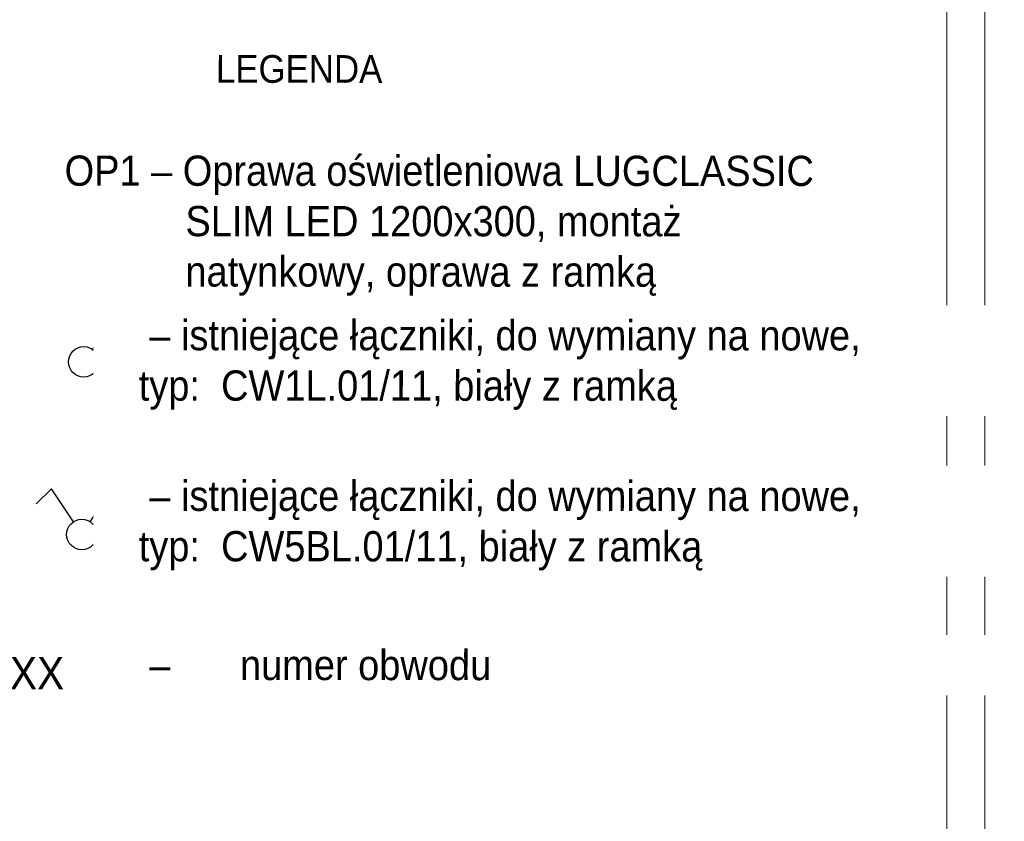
# Model space of a CAD drawing. Header units: centimetres. Extents: x 690840 to 714026, y 27673 to 40762.
# Tile 96 of 162: x 701205 to 701662, y 40020 to 40391. Entities that reach past the tile are written whole.
import ezdxf

# ---------------------------------------------------------------- set-up
doc = ezdxf.new("R2010")
doc.units = ezdxf.units.CM
doc.layers.add('Obrys powierzchni', color=50, linetype='Continuous', lineweight=9, plot=False)
doc.layers.add('Opis', color=102, linetype='Continuous', lineweight=9)
doc.layers.add('S3_rozdzielnice', color=1, linetype='Continuous', lineweight=5)
doc.layers.add('S3_łączniki', color=7, linetype='Continuous', lineweight=20, true_color=0xff7d05)
doc.styles.add('ARIELCE', font='arial.ttf', dxfattribs={"width": 0.9})

# ---------------------------------------------------------------- blocks, each defined once
blk = doc.blocks.new('l1b')
at = {"layer": 'S3_łączniki', "color": 1, "lineweight": -3, "ltscale": 1.6}
blk.add_lwpolyline([(698436.26, 40106.22), (698453.8, 40100.72), (698449.01, 40091.97)], dxfattribs=at)
blk.add_circle((698429.52, 40108.33), 7.06, dxfattribs=at)
blk = doc.blocks.new('l2b')
at = {"layer": 'S3_łączniki', "color": 1, "lineweight": -3, "ltscale": 1.6}
for points in [[(698452.69, 40240.57), (698442.49, 40225.28), (698435.44, 40232.33)], [(698460.52, 40240.57), (698470.72, 40225.28), (698477.77, 40232.33)]]:
    blk.add_lwpolyline(points, dxfattribs=at)
blk.add_circle((698456.6, 40246.45), 7.06, dxfattribs=at)

msp = doc.modelspace()

# ---------------------------------------------------------------- linework, layer by layer
at = {"layer": 'Obrys powierzchni', "ltscale": 1.6}
for points in [[(699552.62, 40762.32), (701652.62, 40762.32), (701652.62, 39277.32), (699552.62, 39277.32)], [(699570.12, 40744.82), (701635.12, 40744.82), (701635.12, 39294.82), (699570.12, 39294.82)]]:
    msp.add_lwpolyline(points, close=True, dxfattribs=at)

# ---------------------------------------------------------------- block references
at = {"layer": 'S3_łączniki', "color": 1, "lineweight": -3, "ltscale": 1.6, "rotation": 180}
msp.add_blockref('l2b', (1399690.81, 80399.11), dxfattribs=at)

# ---------------------------------------------------------------- texts
at = {"layer": 'Opis', "color": 7, "insert": (701296.36, 40374.69), "char_height": 14, "width": 724.063, "attachment_point": 1, "rotation": 359.981, "style": 'ARIELCE'}
msp.add_mtext('\\pxsm1,ql;{\\fArial|b0|i0|c238|p34;\\H0.916668x;LEGENDA}', dxfattribs=at)
at = {"layer": 'S3_rozdzielnice', "insert": (701138, 40095.96), "char_height": 15, "width": 1448.1259, "attachment_point": 1, "rotation": 359.981, "style": 'ARIELCE'}
msp.add_mtext('{\\fArial|b0|i0|c238|p34;\\C7;TO II/1/XX}', dxfattribs=at)

# ---------------------------------------------------------------- next in the draw order: texts
at = {"layer": 'Opis', "color": 7, "char_height": 14, "attachment_point": 1, "rotation": 359.981, "style": 'ARIELCE', "bg_fill": 2}
for s, insert, width in [('{\\fArial|b0|i0|c238|p34;OP1 – Oprawa oświetleniowa LUGCLASSIC ^ISLIM LED 1200x300, montaż ^Inatynkowy, oprawa z ramką}', (701226.2, 40328.17), 358.5127), ('\\pxi-3,l4.349318,ql,t4.349318;{\\fArial|b0|i0|c238|p34;–^Inumer obwodu ^J}', (701246.58, 40099.25), 408.1161)]:
    msp.add_mtext(s, dxfattribs=dict(at, insert=insert, width=width))

# ---------------------------------------------------------------- next in the draw order: block references
at = {"layer": 'S3_łączniki', "color": 252, "lineweight": -3, "ltscale": 1.6, "true_color": 0x939598, "rotation": 72.19821342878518}
msp.add_blockref('l1b', (525895.64, -637018.13), dxfattribs=at)

# ---------------------------------------------------------------- next in the draw order: texts
at = {"layer": 'Opis', "color": 7, "insert": (701246.58, 40251.99), "char_height": 14, "width": 408.1161, "attachment_point": 1, "rotation": 359.981, "style": 'ARIELCE', "bg_fill": 2}
msp.add_mtext('\\pxi-3,l4,ql,t4;{\\fArial|b0|i0|c238|p34; – istniejące łączniki, do wymiany na nowe, ^Jtyp:  CW1L.01/11, biały z ramką}', dxfattribs=at)

# ---------------------------------------------------------------- next in the draw order: texts
at = {"layer": 'Opis', "color": 7, "insert": (701246.58, 40177.59), "char_height": 14, "width": 408.1161, "attachment_point": 1, "rotation": 359.981, "style": 'ARIELCE', "bg_fill": 2}
msp.add_mtext('\\pxi-3,l4,ql,t4;{\\fArial|b0|i0|c238|p34; – istniejące łączniki, do wymiany na nowe, ^Jtyp:  CW5BL.01/11, biały z ramką}', dxfattribs=at)

doc.saveas('drawing.dxf')
